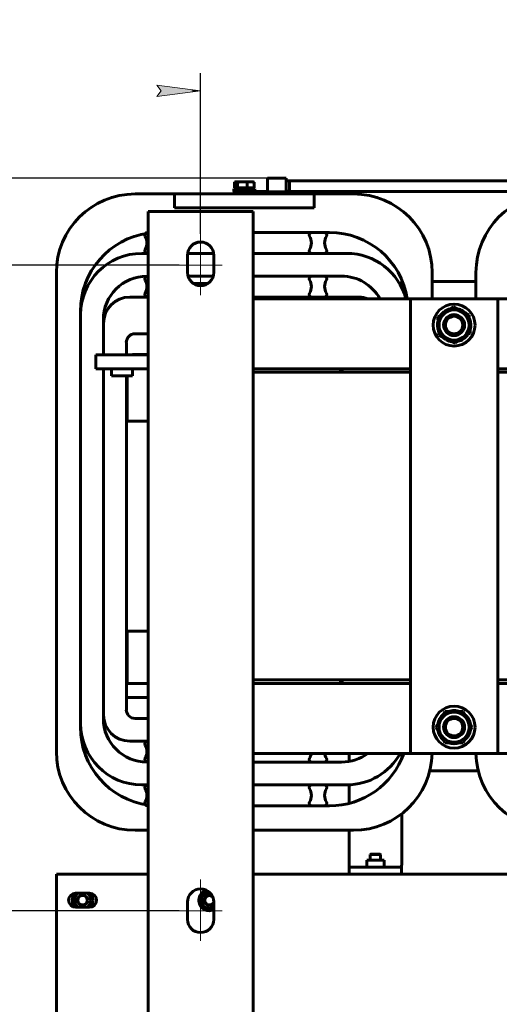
# Model space of a CAD drawing. Header units: millimetres. Extents: x 0 to 420, y 0 to 594.
# Tile 14 of 17: x 148 to 203, y 390 to 503. Entities that reach past the tile are written whole.
import ezdxf

# ---------------------------------------------------------------- set-up
doc = ezdxf.new("R2010")
doc.units = ezdxf.units.MM
for name, pattern in [('K5LT_AXLED', [19.5, 15, -1.5, 1.5, -1.5]), ('K5LT_BASIC', [0]), ('K5LT_THIN', [0])]:
    doc.linetypes.add(name, pattern=pattern)
doc.layers.add('Системный слой', color=7, linetype='Continuous')
doc.styles.add('KDIMTEXTSTYLE', font='GOST_AU.SHX', dxfattribs={"width": 0.96, "oblique": 15, "height": 5})
doc.dimstyles.new('KDIMSTYLE (0.20)', dxfattribs={"dimtxt": 5, "dimasz": 1, "dimexe": 2, "dimexo": 0, "dimgap": 1, "dimtad": 1, "dimlfac": 5, "dimtxsty": 'KDIMTEXTSTYLE', "dimsah": 1, "dimcen": 0, "dimdle": 1, "dimadec": 0, "dimazin": 0, "dimtfac": 0.667, "dimtmove": 0, "dimatfit": 3, "dimfxl": 1, "dimtvp": 1, "dimtolj": 1, "dimtzin": 0, "dimarcsym": 0})

# ---------------------------------------------------------------- blocks, each defined once
blk = doc.blocks.new('U148')
at = {"layer": 'Системный слой', "color": 150, "linetype": 'K5LT_BASIC', "lineweight": 60, "true_color": 0x0080ff}
for p, q in [((192.77, 419.2), (174.77, 419.2)), ((240.77, 419.2), (202.77, 419.2)), ((268.77, 419.2), (250.77, 419.2))]:
    blk.add_line(p, q, dxfattribs=at)
blk = doc.blocks.new('U149')
at = {"layer": 'Системный слой', "color": 150, "linetype": 'K5LT_BASIC', "lineweight": 60, "true_color": 0x0080ff}
for p, q in [((184.77, 427.2), (184.97, 427.2)), ((210.57, 427.2), (210.77, 427.2)), ((232.77, 427.2), (232.97, 427.2)), ((258.57, 427.2), (258.77, 427.2))]:
    blk.add_line(p, q, dxfattribs=at)
blk = doc.blocks.new('U150')
at = {"layer": 'Системный слой', "color": 150, "linetype": 'K5LT_BASIC', "lineweight": 60, "true_color": 0x0080ff}
for p, q in [((155.01, 464.8), (155.04, 464.8)), ((288.5, 464.8), (288.53, 464.8))]:
    blk.add_line(p, q, dxfattribs=at)
blk = doc.blocks.new('U151')
at = {"layer": 'Системный слой', "color": 150, "linetype": 'K5LT_BASIC', "lineweight": 60, "true_color": 0x0080ff}
for p, q in [((155.01, 463.2), (155.04, 463.2)), ((288.5, 463.2), (288.53, 463.2))]:
    blk.add_line(p, q, dxfattribs=at)
blk = doc.blocks.new('U152')
at = {"layer": 'Системный слой', "color": 150, "linetype": 'K5LT_BASIC', "lineweight": 60, "true_color": 0x0080ff}
for p, q in [((155.01, 427.2), (155.04, 427.2)), ((157.64, 427.2), (157.67, 427.2)), ((160.27, 427.2), (160.37, 427.2)), ((283.17, 427.2), (283.27, 427.2)), ((285.87, 427.2), (285.9, 427.2)), ((288.5, 427.2), (288.53, 427.2))]:
    blk.add_line(p, q, dxfattribs=at)
blk = doc.blocks.new('U153')
at = {"layer": 'Системный слой', "color": 150, "linetype": 'K5LT_BASIC', "lineweight": 60, "true_color": 0x0080ff}
for p, q in [((155.01, 425.6), (155.04, 425.6)), ((157.64, 425.6), (157.67, 425.6)), ((160.27, 425.6), (162.77, 425.6)), ((280.77, 425.6), (283.27, 425.6)), ((285.87, 425.6), (285.9, 425.6)), ((288.5, 425.6), (288.53, 425.6))]:
    blk.add_line(p, q, dxfattribs=at)
blk = doc.blocks.new('U155')
at = {"layer": 'Системный слой', "color": 150, "linetype": 'K5LT_BASIC', "lineweight": 60, "true_color": 0x0080ff}
for p, q in [((152.27, 405.4), (162.77, 405.4)), ((174.77, 405.4), (268.77, 405.4)), ((280.77, 405.4), (291.27, 405.4))]:
    blk.add_line(p, q, dxfattribs=at)
blk = doc.blocks.new('U160')
at = {"layer": 'Системный слой', "color": 150, "linetype": 'K5LT_BASIC', "lineweight": 60, "true_color": 0x0080ff}
for p, q in [((174.77, 462.8), (192.77, 462.8)), ((202.77, 462.8), (240.77, 462.8)), ((250.77, 462.8), (268.77, 462.8))]:
    blk.add_line(p, q, dxfattribs=at)
blk = doc.blocks.new('U161')
at = {"layer": 'Системный слой', "color": 150, "linetype": 'K5LT_BASIC', "lineweight": 60, "true_color": 0x0080ff}
for p, q in [((174.77, 427.6), (192.77, 427.6)), ((202.77, 427.6), (240.77, 427.6)), ((250.77, 427.6), (268.77, 427.6))]:
    blk.add_line(p, q, dxfattribs=at)
blk = doc.blocks.new('U163')
at = {"layer": 'Системный слой', "color": 150, "linetype": 'K5LT_BASIC', "lineweight": 60, "true_color": 0x0080ff}
for p, q in [((160.27, 464.8), (160.27, 466.2)), ((160.27, 424.2), (160.27, 462.4))]:
    blk.add_line(p, q, dxfattribs=at)
blk = doc.blocks.new('U164')
at = {"layer": 'Системный слой', "color": 150, "linetype": 'K5LT_BASIC', "lineweight": 60, "true_color": 0x0080ff}
for p, q in [((160.67, 471.4), (162.77, 471.4)), ((174.77, 471.4), (186.87, 471.4))]:
    blk.add_line(p, q, dxfattribs=at)
blk = doc.blocks.new('U165')
at = {"layer": 'Системный слой', "color": 150, "linetype": 'K5LT_BASIC', "lineweight": 60, "true_color": 0x0080ff}
for p, q in [((157.67, 464.8), (157.67, 468.4)), ((157.67, 423.6), (157.67, 463.2))]:
    blk.add_line(p, q, dxfattribs=at)
blk = doc.blocks.new('U166')
at = {"layer": 'Системный слой', "color": 150, "linetype": 'K5LT_BASIC', "lineweight": 60, "true_color": 0x0080ff}
for p, q in [((161.27, 483.2), (165.77, 483.2)), ((181.77, 483.2), (186.27, 483.2))]:
    blk.add_line(p, q, dxfattribs=at)
blk = doc.blocks.new('U167')
at = {"layer": 'Системный слой', "color": 150, "linetype": 'K5LT_BASIC', "lineweight": 60, "true_color": 0x0080ff}
for p, q in [((162.77, 410.4), (161.27, 410.4)), ((186.27, 410.4), (174.77, 410.4))]:
    blk.add_line(p, q, dxfattribs=at)
blk = doc.blocks.new('U168')
at = {"layer": 'Системный слой', "color": 150, "linetype": 'K5LT_BASIC', "lineweight": 60, "true_color": 0x0080ff}
for p, q in [((157.64, 464.8), (157.64, 468.8)), ((157.64, 423.2), (157.64, 463.2))]:
    blk.add_line(p, q, dxfattribs=at)
blk = doc.blocks.new('U169')
at = {"layer": 'Системный слой', "color": 150, "linetype": 'K5LT_BASIC', "lineweight": 60, "true_color": 0x0080ff}
for p, q in [((162.64, 473.8), (162.77, 473.8)), ((167.32, 473.8), (170.21, 473.8)), ((174.77, 473.8), (184.9, 473.8))]:
    blk.add_line(p, q, dxfattribs=at)
blk = doc.blocks.new('U170')
at = {"layer": 'Системный слой', "color": 150, "linetype": 'K5LT_BASIC', "lineweight": 60, "true_color": 0x0080ff}
for p, q in [((162.77, 418.2), (162.64, 418.2)), ((184.9, 418.2), (174.77, 418.2))]:
    blk.add_line(p, q, dxfattribs=at)
blk = doc.blocks.new('U171')
at = {"layer": 'Системный слой', "color": 150, "linetype": 'K5LT_BASIC', "lineweight": 60, "true_color": 0x0080ff}
for p, q in [((162.77, 415.6), (162.04, 415.6)), ((185.5, 415.6), (174.77, 415.6))]:
    blk.add_line(p, q, dxfattribs=at)
blk = doc.blocks.new('U172')
at = {"layer": 'Системный слой', "color": 150, "linetype": 'K5LT_BASIC', "lineweight": 60, "true_color": 0x0080ff}
for p, q in [((162.04, 476.4), (162.77, 476.4)), ((167.28, 476.4), (170.25, 476.4)), ((174.77, 476.4), (185.5, 476.4))]:
    blk.add_line(p, q, dxfattribs=at)
blk = doc.blocks.new('U175')
at = {"layer": 'Системный слой', "color": 150, "linetype": 'K5LT_BASIC', "lineweight": 60, "true_color": 0x0080ff}
for p, q in [((191.77, 419.2), (191.77, 418.58)), ((191.77, 412.28), (191.77, 406.4))]:
    blk.add_line(p, q, dxfattribs=at)
blk = doc.blocks.new('U176')
at = {"layer": 'Системный слой', "color": 150, "linetype": 'K5LT_BASIC', "lineweight": 60, "true_color": 0x0080ff}
for p, q in [((185.77, 419.2), (185.77, 418.28)), ((185.77, 415.61), (185.77, 413.48)), ((185.77, 410.4), (185.77, 406.4))]:
    blk.add_line(p, q, dxfattribs=at)
blk = doc.blocks.new('U178')
at = {"layer": 'Системный слой', "color": 150, "linetype": 'K5LT_BASIC', "lineweight": 60, "true_color": 0x0080ff}
for start, end in [(130.46, 169.54), (90, 109.54), (70.46, 79.1982), (10.46, 49.54), (190.46, 229.54), (310.46, 349.54), (250.46, 289.54)]:
    blk.add_arc((197.77, 422.2), 1.91, start, end, dxfattribs=at)
blk = doc.blocks.new('U180')
at = {"layer": 'Системный слой', "color": 150, "linetype": 'K5LT_BASIC', "lineweight": 60, "true_color": 0x0080ff}
for start, end in [(103.6176, 142.6976), (43.6176, 82.6976), (163.6176, 202.6976), (343.6176, 22.6976), (223.6176, 262.6976), (283.6176, 322.6976)]:
    blk.add_arc((197.77, 468.2), 1.91, start, end, dxfattribs=at)
blk = doc.blocks.new('U183')
at = {"layer": 'Системный слой', "color": 150, "linetype": 'K5LT_BASIC', "lineweight": 60, "true_color": 0x0080ff}
for p, q in [((172.64, 484.54), (172.67, 484.56)), ((172.67, 484.56), (172.69, 484.57)), ((172.69, 484.57), (172.72, 484.58)), ((172.72, 484.58), (172.75, 484.59)), ((172.75, 484.59), (172.78, 484.6)), ((172.78, 484.6), (172.81, 484.6))]:
    blk.add_line(p, q, dxfattribs=at)
blk = doc.blocks.new('U186')
at = {"layer": 'Системный слой', "color": 150, "linetype": 'K5LT_BASIC', "lineweight": 60, "true_color": 0x0080ff}
for p, q in [((184.97, 462.8), (192.77, 462.8)), ((202.77, 462.8), (210.57, 462.8))]:
    blk.add_line(p, q, dxfattribs=at)
blk = doc.blocks.new('U187')
at = {"layer": 'Системный слой', "color": 150, "linetype": 'K5LT_BASIC', "lineweight": 60, "true_color": 0x0080ff}
for p, q in [((184.97, 463.2), (192.77, 463.2)), ((202.77, 463.2), (210.57, 463.2))]:
    blk.add_line(p, q, dxfattribs=at)
blk = doc.blocks.new('U200')
at = {"layer": 'Системный слой', "color": 150, "linetype": 'K5LT_BASIC', "lineweight": 60, "true_color": 0x0080ff}
for start, end in [(138.5904, 221.4096), (0, 41.4096), (318.5904, 0)]:
    blk.add_arc((155.27, 402.4), 1.2, start, end, dxfattribs=at)
blk = doc.blocks.new('U201')
at = {"layer": 'Системный слой', "color": 150, "linetype": 'K5LT_BASIC', "lineweight": 60, "true_color": 0x0080ff}
for start, end in [(57.3163, 270), (270, 326.4427)]:
    blk.add_arc((169.77, 402.4), 0.6, start, end, dxfattribs=at)
blk = doc.blocks.new('U202')
at = {"layer": 'Системный слой', "color": 150, "linetype": 'K5LT_BASIC', "lineweight": 60, "true_color": 0x0080ff}
for start, end in [(44.813, 270), (270, 337.8084)]:
    blk.add_arc((169.77, 402.4), 0.54, start, end, dxfattribs=at)
blk = doc.blocks.new('U203')
at = {"layer": 'Системный слой', "color": 150, "linetype": 'K5LT_BASIC', "lineweight": 60, "true_color": 0x0080ff}
for start, end in [(120.1327, 239.8673), (359.9373, 59.8673), (300.1327, 359.9373)]:
    blk.add_arc((155.27, 402.4), 0.925, start, end, dxfattribs=at)
blk = doc.blocks.new('U204')
at = {"layer": 'Системный слой', "color": 150, "linetype": 'K5LT_BASIC', "lineweight": 60, "true_color": 0x0080ff}
for p, q in [((174.77, 471.2), (192.77, 471.2)), ((202.77, 471.2), (240.77, 471.2)), ((250.77, 471.2), (268.77, 471.2))]:
    blk.add_line(p, q, dxfattribs=at)
blk = doc.blocks.new('U205')
at = {"layer": 'Системный слой', "color": 150, "linetype": 'K5LT_BASIC', "lineweight": 60, "true_color": 0x0080ff}
for p, q in [((184.97, 463.2), (184.77, 463.2)), ((210.77, 463.2), (210.57, 463.2)), ((232.97, 463.2), (232.77, 463.2)), ((258.77, 463.2), (258.57, 463.2))]:
    blk.add_line(p, q, dxfattribs=at)
blk = doc.blocks.new('U206')
at = {"layer": 'Системный слой', "color": 150, "linetype": 'K5LT_BASIC', "lineweight": 60, "true_color": 0x0080ff}
for p, q in [((178.94, 484.7), (224.44, 484.7)), ((226.54, 484.7), (272.44, 484.7)), ((274.54, 484.7), (291.33, 484.7)), ((291.33, 484.7), (291.48, 484.7)), ((291.48, 484.7), (291.55, 484.7)), ((291.55, 484.7), (291.59, 484.7)), ((291.59, 484.7), (291.61, 484.7)), ((291.61, 484.7), (291.62, 484.7)), ((291.62, 484.7), (291.63, 484.7)), ((291.63, 484.7), (291.65, 484.7)), ((291.65, 484.7), (291.68, 484.7)), ((291.68, 484.7), (291.73, 484.7)), ((291.73, 484.7), (291.8, 484.7)), ((291.8, 484.7), (291.91, 484.7)), ((291.91, 484.7), (292.07, 484.7)), ((292.07, 484.7), (292.22, 484.7)), ((292.22, 484.7), (292.24, 484.7)), ((292.24, 484.7), (292.28, 484.7)), ((292.28, 484.7), (292.36, 484.7)), ((292.36, 484.7), (292.54, 484.68)), ((292.54, 484.68), (292.89, 484.62)), ((292.89, 484.62), (293.2, 484.53)), ((293.2, 484.53), (293.36, 484.47)), ((293.36, 484.47), (293.39, 484.46)), ((293.39, 484.46), (293.43, 484.44)), ((293.43, 484.44), (293.52, 484.4)), ((293.52, 484.4), (293.68, 484.31)), ((293.68, 484.31), (294, 484.1)), ((294, 484.1), (294.34, 483.81)), ((294.34, 483.81), (294.35, 483.8)), ((294.35, 483.8), (294.38, 483.76)), ((294.38, 483.76), (294.45, 483.69)), ((294.45, 483.69), (294.57, 483.55)), ((294.57, 483.55), (294.78, 483.23)), ((294.78, 483.23), (294.98, 482.84)), ((294.98, 482.84), (294.99, 482.82)), ((294.99, 482.82), (295.01, 482.77)), ((295.01, 482.77), (295.04, 482.68)), ((295.04, 482.68), (295.1, 482.49)), ((295.1, 482.49), (295.17, 482.17)), ((295.17, 482.17), (295.2, 481.85)), ((295.2, 481.85), (295.21, 481.69)), ((295.21, 481.69), (295.21, 481.67)), ((295.21, 481.67), (295.21, 481.64)), ((295.21, 481.64), (295.21, 481.57)), ((295.21, 481.57), (295.21, 481.43)), ((295.21, 481.43), (295.21, 481.33)), ((295.21, 481.33), (295.21, 481.27)), ((295.21, 481.27), (295.21, 481.25)), ((295.21, 481.25), (295.21, 481.23)), ((295.21, 481.23), (295.21, 481.22)), ((295.21, 481.22), (295.21, 481.21)), ((295.21, 481.21), (295.21, 481.19)), ((295.21, 481.19), (295.21, 481.17)), ((295.21, 481.17), (295.21, 481.12)), ((295.21, 481.12), (295.21, 481.06)), ((295.21, 481.06), (295.21, 480.96)), ((295.21, 480.96), (295.21, 480.91)), ((295.21, 480.91), (295.21, 480.8)), ((295.21, 480.8), (295.21, 480.58)), ((295.21, 480.58), (295.21, 480.13)), ((295.21, 480.13), (295.21, 479.25)), ((295.21, 479.25), (295.21, 477.48)), ((295.21, 477.48), (295.21, 473.94)), ((295.21, 473.94), (295.21, 466.87)), ((295.21, 466.87), (295.21, 452.72)), ((295.21, 452.72), (295.21, 424.43)), ((295.21, 424.43), (295.21, 393.92)), ((295.21, 393.92), (295.21, 393.85)), ((295.21, 393.85), (295.21, 393.82)), ((295.21, 393.82), (295.21, 393.79)), ((295.21, 393.79), (295.21, 393.75)), ((295.21, 393.75), (295.21, 393.71)), ((295.21, 393.71), (295.21, 393.65)), ((295.21, 393.65), (295.21, 393.58)), ((295.21, 393.58), (295.21, 393.57)), ((295.21, 393.57), (295.21, 393.54)), ((295.21, 393.54), (295.21, 393.48)), ((295.21, 393.48), (295.21, 393.37)), ((295.21, 393.37), (295.21, 393.17)), ((295.21, 393.17), (295.21, 393.13)), ((295.21, 393.13), (295.21, 393.12)), ((295.21, 393.12), (295.21, 393.1)), ((295.21, 393.1), (295.21, 393.06)), ((295.21, 393.06), (295.21, 392.99)), ((295.21, 392.99), (295.21, 392.85)), ((295.21, 392.85), (295.21, 392.74)), ((295.21, 392.74), (295.21, 392.73)), ((295.21, 392.73), (295.21, 392.71)), ((295.21, 392.71), (295.21, 392.69)), ((295.21, 392.69), (295.21, 392.63)), ((295.21, 392.63), (295.21, 392.54)), ((295.21, 392.54), (295.21, 392.48)), ((295.21, 392.48), (295.21, 392.47)), ((295.21, 392.47), (295.21, 392.46)), ((295.21, 392.46), (295.21, 392.45)), ((295.21, 392.45), (295.21, 392.43)), ((295.21, 392.43), (295.21, 392.4)), ((295.21, 392.4), (295.21, 392.39)), ((295.21, 392.39), (295.21, 392.39)), ((295.21, 392.39), (295.21, 392.39)), ((295.21, 392.39), (295.21, 392.39)), ((295.21, 392.39), (295.21, 392.39))]:
    blk.add_line(p, q, dxfattribs=at)
blk = doc.blocks.new('U208')
at = {"layer": 'Системный слой', "color": 150, "linetype": 'K5LT_BASIC', "lineweight": 60, "true_color": 0x0080ff}
for p, q in [((178.94, 483.5), (220.57, 483.5)), ((222.97, 483.5), (224.44, 483.5)), ((258.38, 483.5), (268.57, 483.5)), ((270.97, 483.5), (272.44, 483.5)), ((292.93, 483.35), (292.95, 483.34)), ((292.95, 483.34), (292.96, 483.33)), ((292.96, 483.33), (292.97, 483.33)), ((292.97, 483.33), (292.98, 483.32)), ((292.98, 483.32), (292.99, 483.32)), ((292.99, 483.32), (293, 483.32)), ((293, 483.32), (293.01, 483.31)), ((293.01, 483.31), (293.04, 483.3)), ((293.04, 483.3), (293.07, 483.28)), ((293.07, 483.28), (293.08, 483.27)), ((293.08, 483.27), (293.09, 483.27)), ((293.09, 483.27), (293.1, 483.26)), ((293.1, 483.26), (293.13, 483.24)), ((293.13, 483.24), (293.19, 483.21)), ((293.19, 483.21), (293.26, 483.16)), ((293.26, 483.16), (293.26, 483.16)), ((293.26, 483.16), (293.27, 483.15)), ((293.27, 483.15), (293.3, 483.13)), ((293.3, 483.13), (293.34, 483.1)), ((293.34, 483.1), (293.42, 483.03)), ((293.42, 483.03), (293.44, 483.01)), ((293.44, 483.01), (293.44, 483.01)), ((293.44, 483.01), (293.45, 483)), ((293.45, 483), (293.47, 482.98)), ((293.47, 482.98), (293.51, 482.94)), ((293.51, 482.94), (293.59, 482.85)), ((293.59, 482.85), (293.6, 482.84)), ((293.6, 482.84), (293.6, 482.84)), ((293.6, 482.84), (293.61, 482.82)), ((293.61, 482.82), (293.63, 482.8)), ((293.63, 482.8), (293.66, 482.76)), ((293.66, 482.76), (293.72, 482.67)), ((293.72, 482.67), (293.73, 482.65)), ((293.73, 482.65), (293.74, 482.64)), ((293.74, 482.64), (293.75, 482.63)), ((293.75, 482.63), (293.76, 482.61)), ((293.76, 482.61), (293.79, 482.56)), ((293.79, 482.56), (293.84, 482.46)), ((293.84, 482.46), (293.85, 482.44)), ((293.85, 482.44), (293.85, 482.43)), ((293.85, 482.43), (293.86, 482.42)), ((293.86, 482.42), (293.87, 482.39)), ((293.87, 482.39), (293.89, 482.34)), ((293.89, 482.34), (293.92, 482.24)), ((293.92, 482.24), (293.93, 482.23)), ((293.93, 482.23), (293.93, 482.22)), ((293.93, 482.22), (293.93, 482.21)), ((293.93, 482.21), (293.94, 482.18)), ((293.94, 482.18), (293.96, 482.12)), ((293.96, 482.12), (293.97, 482.08)), ((293.97, 482.08), (293.97, 482.07)), ((293.97, 482.07), (293.97, 482.06)), ((293.97, 482.06), (293.98, 482.03)), ((293.98, 482.03), (293.99, 481.98)), ((293.99, 481.98), (294, 481.88)), ((294, 481.88), (294, 481.87)), ((294, 481.87), (294, 481.86)), ((294, 481.86), (294, 481.84)), ((294, 481.84), (294, 481.78)), ((294, 481.78), (294.01, 481.71)), ((294.01, 481.71), (294.01, 481.7)), ((294.01, 481.7), (294.01, 481.69)), ((294.01, 481.69), (294.01, 481.66)), ((294.01, 481.66), (294.01, 481.61)), ((294.01, 481.61), (294.01, 481.56)), ((294.01, 481.56), (294.01, 481.55)), ((294.01, 481.55), (294.01, 481.54)), ((294.01, 481.54), (294.01, 481.51)), ((294.01, 481.51), (294.01, 481.45)), ((294.01, 481.45), (294.01, 481.4)), ((294.01, 481.4), (294.01, 481.39)), ((294.01, 481.39), (294.01, 481.37)), ((294.01, 481.37), (294.01, 481.35)), ((294.01, 481.35), (294.01, 481.34)), ((294.01, 481.34), (294.01, 481.33)), ((294.01, 481.33), (294.01, 481.32)), ((294.01, 481.32), (294.01, 481.3)), ((294.01, 481.3), (294.01, 481.29)), ((294.01, 481.29), (294.01, 481.26)), ((294.01, 481.26), (294.01, 481.22)), ((294.01, 481.22), (294.01, 481.16)), ((294.01, 481.16), (294.01, 481.08)), ((294.01, 481.08), (294.01, 481.07)), ((294.01, 481.07), (294.01, 481.06)), ((294.01, 481.06), (294.01, 481.03)), ((294.01, 481.03), (294.01, 481)), ((294.01, 481), (294.01, 480.99)), ((294.01, 480.99), (294.01, 480.98)), ((294.01, 480.98), (294.01, 480.97)), ((294.01, 480.97), (294.01, 480.96)), ((294.01, 480.96), (294.01, 480.94)), ((294.01, 480.94), (294.01, 480.93)), ((294.01, 480.93), (294.01, 480.92)), ((294.01, 480.92), (294.01, 480.91)), ((294.01, 480.91), (294.01, 480.88)), ((294.01, 480.88), (294.01, 480.85)), ((294.01, 480.85), (294.01, 480.84)), ((294.01, 480.84), (294.01, 480.83)), ((294.01, 480.83), (294.01, 480.81)), ((294.01, 480.81), (294.01, 480.8)), ((294.01, 480.8), (294.01, 480.79)), ((294.01, 480.79), (294.01, 480.76)), ((294.01, 480.76), (294.01, 480.72)), ((294.01, 480.72), (294.01, 480.71)), ((294.01, 480.71), (294.01, 480.7)), ((294.01, 480.7), (294.01, 480.68)), ((294.01, 480.68), (294.01, 480.67)), ((294.01, 480.67), (294.01, 480.66)), ((294.01, 480.66), (294.01, 480.65)), ((294.01, 480.65), (294.01, 480.64)), ((294.01, 480.64), (294.01, 480.63)), ((294.01, 480.63), (294.01, 480.6)), ((294.01, 480.6), (294.01, 480.53)), ((294.01, 480.53), (294.01, 480.44)), ((294.01, 480.44), (294.01, 480.43)), ((294.01, 480.43), (294.01, 480.42)), ((294.01, 480.42), (294.01, 480.39)), ((294.01, 480.39), (294.01, 480.34)), ((294.01, 480.34), (294.01, 480.33)), ((294.01, 480.33), (294.01, 480.32)), ((294.01, 480.32), (294.01, 480.31)), ((294.01, 480.31), (294.01, 480.3)), ((294.01, 480.3), (294.01, 480.29)), ((294.01, 480.29), (294.01, 480.28)), ((294.01, 480.28), (294.01, 480.27)), ((294.01, 480.27), (294.01, 480.25)), ((294.01, 480.25), (294.01, 480.24)), ((294.01, 480.24), (294.01, 480.23)), ((294.01, 480.23), (294.01, 480.21)), ((294.01, 480.21), (294.01, 480.18)), ((294.01, 480.18), (294.01, 480.16)), ((294.01, 480.16), (294.01, 480.15)), ((294.01, 480.15), (294.01, 480.14)), ((294.01, 480.14), (294.01, 480.11)), ((294.01, 480.11), (294.01, 480.07)), ((294.01, 480.07), (294.01, 479.99)), ((294.01, 479.99), (294.01, 479.98)), ((294.01, 479.98), (294.01, 479.96)), ((294.01, 479.96), (294.01, 479.93)), ((294.01, 479.93), (294.01, 479.88)), ((294.01, 479.88), (294.01, 479.76)), ((294.01, 479.76), (294.01, 479.65)), ((294.01, 479.65), (294.01, 479.64)), ((294.01, 479.64), (294.01, 479.63)), ((294.01, 479.63), (294.01, 479.59)), ((294.01, 479.59), (294.01, 479.53)), ((294.01, 479.53), (294.01, 479.41)), ((294.01, 479.41), (294.01, 479.34)), ((294.01, 479.34), (294.01, 479.34)), ((294.01, 479.34), (294.01, 479.32)), ((294.01, 479.32), (294.01, 479.29)), ((294.01, 479.29), (294.01, 479.23)), ((294.01, 479.23), (294.01, 479.11)), ((294.01, 479.11), (294.01, 479.06)), ((294.01, 479.06), (294.01, 479.05)), ((294.01, 479.05), (294.01, 479.04)), ((294.01, 479.04), (294.01, 479.01)), ((294.01, 479.01), (294.01, 478.99)), ((294.01, 478.99), (294.01, 478.98)), ((294.01, 478.98), (294.01, 478.97)), ((294.01, 478.97), (294.01, 478.95)), ((294.01, 478.95), (294.01, 478.92)), ((294.01, 478.92), (294.01, 478.91)), ((294.01, 478.91), (294.01, 478.9)), ((294.01, 478.9), (294.01, 478.88)), ((294.01, 478.88), (294.01, 478.87)), ((294.01, 478.87), (294.01, 478.86)), ((294.01, 478.86), (294.01, 478.85)), ((294.01, 478.85), (294.01, 478.83)), ((294.01, 478.83), (294.01, 478.78)), ((294.01, 478.78), (294.01, 478.77)), ((294.01, 478.77), (294.01, 478.76)), ((294.01, 478.76), (294.01, 478.74)), ((294.01, 478.74), (294.01, 478.69)), ((294.01, 478.69), (294.01, 478.6)), ((294.01, 478.6), (294.01, 478.59)), ((294.01, 478.59), (294.01, 478.59)), ((294.01, 478.59), (294.01, 478.57)), ((294.01, 478.57), (294.01, 478.54)), ((294.01, 478.54), (294.01, 478.5)), ((294.01, 478.5), (294.01, 478.39)), ((294.01, 478.39), (294.01, 478.3)), ((294.01, 478.3), (294.01, 478.23)), ((294.01, 478.23), (294.01, 478.21)), ((294.01, 478.21), (294.01, 478.19)), ((294.01, 478.19), (294.01, 478.14)), ((294.01, 478.14), (294.01, 478.05)), ((294.01, 478.05), (294.01, 477.86)), ((294.01, 477.86), (294.01, 477.55)), ((294.01, 477.55), (294.01, 477.48)), ((294.01, 477.48), (294.01, 477.47)), ((294.01, 477.47), (294.01, 477.43)), ((294.01, 477.43), (294.01, 477.37)), ((294.01, 477.37), (294.01, 477.23)), ((294.01, 477.23), (294.01, 476.95)), ((294.01, 476.95), (294.01, 476.39)), ((294.01, 476.39), (294.01, 476.22)), ((294.01, 476.22), (294.01, 475.87)), ((294.01, 475.87), (294.01, 475.17)), ((294.01, 475.17), (294.01, 473.78)), ((294.01, 473.78), (294.01, 471.03)), ((294.01, 471.03), (294.01, 465.57)), ((294.01, 465.57), (294.01, 455.2)), ((294.01, 455.2), (294.01, 439.05)), ((294.01, 439.05), (294.01, 408.78)), ((294.01, 408.78), (294.01, 393.79)), ((294.01, 393.79), (294.01, 393.78)), ((294.01, 393.78), (294.01, 393.77)), ((294.01, 393.77), (294.01, 393.77)), ((294.01, 393.77), (294.01, 393.76)), ((294.01, 393.76), (294.01, 393.74)), ((294.01, 393.74), (294.01, 393.73)), ((294.01, 393.73), (294.01, 393.73)), ((294.01, 393.73), (294.01, 393.71)), ((294.01, 393.71), (294.01, 393.7)), ((294.01, 393.7), (294.01, 393.68)), ((294.01, 393.68), (294.01, 393.65)), ((294.01, 393.65), (294.01, 393.63)), ((294.01, 393.63), (294.01, 393.62)), ((294.01, 393.62), (294.01, 393.61)), ((294.01, 393.61), (294.01, 393.6)), ((294.01, 393.6), (294.01, 393.59)), ((294.01, 393.59), (294.01, 393.59)), ((294.01, 393.59), (294.01, 393.58)), ((294.01, 393.58), (294.01, 393.57)), ((294.01, 393.57), (294.01, 393.56)), ((294.01, 393.56), (294.01, 393.55)), ((294.01, 393.55), (294.01, 393.54)), ((294.01, 393.54), (294.01, 393.52)), ((294.01, 393.52), (294.01, 393.51)), ((294.01, 393.51), (294.01, 393.5)), ((294.01, 393.5), (294.01, 393.48)), ((294.01, 393.48), (294.01, 393.44)), ((294.01, 393.44), (294.01, 393.43)), ((294.01, 393.43), (294.01, 393.42)), ((294.01, 393.42), (294.01, 393.4)), ((294.01, 393.4), (294.01, 393.35)), ((294.01, 393.35), (294.01, 393.3)), ((294.01, 393.3), (294.01, 393.29)), ((294.01, 393.29), (294.01, 393.28)), ((294.01, 393.28), (294.01, 393.25)), ((294.01, 393.25), (294.01, 393.21)), ((294.01, 393.21), (294.01, 393.15)), ((294.01, 393.15), (294.01, 393.14)), ((294.01, 393.14), (294.01, 393.13)), ((294.01, 393.13), (294.01, 393.1)), ((294.01, 393.1), (294.01, 393.06)), ((294.01, 393.06), (294.01, 393.01)), ((294.01, 393.01), (294.01, 393)), ((294.01, 393), (294.01, 392.99)), ((294.01, 392.99), (294.01, 392.99))]:
    blk.add_line(p, q, dxfattribs=at)
blk = doc.blocks.new('U217')
at = {"layer": 'Системный слой', "color": 150, "linetype": 'K5LT_BASIC', "lineweight": 60, "true_color": 0x0080ff}
for p, q in [((184.97, 427.2), (192.77, 427.2)), ((202.77, 427.2), (210.57, 427.2))]:
    blk.add_line(p, q, dxfattribs=at)
blk = doc.blocks.new('U218')
at = {"layer": 'Системный слой', "color": 150, "linetype": 'K5LT_BASIC', "lineweight": 60, "true_color": 0x0080ff}
for p, q in [((184.97, 427.6), (192.77, 427.6)), ((202.77, 427.6), (210.57, 427.6))]:
    blk.add_line(p, q, dxfattribs=at)
blk = doc.blocks.new('U229')
at = {"layer": 'Системный слой', "color": 150, "linetype": 'K5LT_BASIC', "lineweight": 60, "true_color": 0x0080ff}
for start, end in [(90.4835, 180), (180, 302.7204)]:
    blk.add_arc((169.77, 402.4), 0.925, start, end, dxfattribs=at)
blk = doc.blocks.new('KDIMARROW_01')
at = {"layer": 'Системный слой'}
blk.add_hatch(color=0, dxfattribs=at).paths.add_polyline_path([(0, 0), (-5, 0.66), (-4.5, 0), (-5, -0.66)])
at = {"layer": 'Системный слой', "color": 0, "linetype": 'K5LT_THIN', "lineweight": 18}
for p, q in [((-4.5, 0), (-5, 0.66)), ((-5, 0.66), (0, 0)), ((0, 0), (-5, -0.66)), ((-5, -0.66), (-4.5, 0)), ((0, 0), (-1, 0))]:
    blk.add_line(p, q, dxfattribs=at)

msp = doc.modelspace()

# ---------------------------------------------------------------- linework, layer by layer
at = {"layer": 'Системный слой', "color": 150, "linetype": 'K5LT_BASIC', "lineweight": 60, "true_color": 0x0080ff}
for p, q in [((172.6397, 483.9005), (172.6397, 484.5442)), ((172.7655, 484.6005), (172.7189, 484.5835)), ((172.8101, 484.6005), (172.7655, 484.6005)), ((173.5435, 484.6005), (172.8101, 484.6005)), ((172.9806, 483.9005), (172.9806, 484.5442)), ((173.5435, 484.6005), (174.4989, 484.6005)), ((174.1064, 483.9005), (174.1064, 484.5442)), ((174.7655, 484.6005), (174.4989, 484.6005)), ((174.7655, 484.6005), (174.8122, 484.5835)), ((174.8914, 483.9005), (174.8914, 484.5442)), ((176.4352, 483.4481), (176.4352, 485.0005)), ((176.4352, 485.0005), (178.5352, 485.0005)), ((178.5352, 483.4481), (178.5352, 485.0005)), ((178.5352, 484.7005), (178.9352, 484.7005)), ((178.9352, 484.7005), (178.9352, 483.5005)), ((178.9352, 483.5044), (178.9352, 484.7005)), ((172.5655, 483.4805), (172.5655, 483.8005)), ((172.5655, 483.8005), (174.9655, 483.8005)), ((172.5655, 483.4805), (174.305, 483.4805)), ((172.6033, 483.4805), (172.6033, 483.2125)), ((172.9806, 483.9005), (172.6397, 483.9005)), ((172.8915, 483.8005), (172.7915, 483.9005)), ((174.1064, 483.9005), (172.9806, 483.9005)), ((174.8914, 483.9005), (174.1064, 483.9005)), ((174.305, 483.4805), (176.4352, 483.4805)), ((174.6395, 483.8005), (174.7395, 483.9005)), ((174.9655, 483.4805), (174.9655, 483.8005)), ((176.4352, 483.4481), (178.5352, 483.4481)), ((176.4352, 483.4481), (176.4352, 483.2125)), ((178.5352, 483.5005), (178.9352, 483.5005)), ((178.5352, 483.4481), (178.5352, 483.2125)), ((165.7655, 483.2005), (165.7655, 481.6005)), ((181.7655, 483.2005), (165.7655, 483.2005)), ((166.2641, 483.2125), (181.2641, 483.2125)), ((166.2641, 483.2125), (166.2641, 483.2005)), ((181.2641, 483.2125), (181.2641, 483.2005)), ((181.7655, 483.2005), (181.7655, 481.6005)), ((162.7655, 341.2005), (162.7655, 481.2005)), ((174.7655, 481.2005), (162.7655, 481.2005)), ((181.7655, 481.6005), (165.7655, 481.6005)), ((174.7655, 341.2005), (174.7655, 481.2005)), ((162.6655, 478.8005), (162.7655, 478.8005)), ((174.7655, 478.8005), (183.5255, 478.8005)), ((181.4955, 478.8005), (182.8955, 478.8005)), ((162.7655, 476.4005), (162.6655, 476.4005)), ((167.2655, 476.2005), (167.2655, 474.2005)), ((170.2655, 474.2005), (170.2655, 476.2005)), ((182.8955, 476.4005), (181.4955, 476.4005)), ((152.2655, 419.4005), (152.2655, 474.2005)), ((162.6655, 473.8005), (162.7655, 473.8005)), ((181.4955, 473.8005), (182.8955, 473.8005)), ((191.7655, 472.5129), (191.7655, 473.2005)), ((191.7655, 473.2005), (191.8586, 473.2005)), ((195.2655, 474.2005), (195.2655, 471.2005)), ((195.2655, 473.2005), (200.2655, 473.2005)), ((200.2655, 471.2005), (200.2655, 474.2005)), ((169.6261, 472.9719), (167.9049, 472.9719)), ((162.7655, 471.4005), (162.6655, 471.4005)), ((182.8955, 471.4005), (181.4955, 471.4005)), ((192.7655, 419.2005), (192.7655, 471.2005)), ((192.7655, 471.2005), (202.7655, 471.2005)), ((202.7655, 471.2005), (202.7655, 419.2005)), ((155.0055, 422.2005), (155.0055, 469.8005)), ((197.651, 470.2758), (195.911, 469.139)), ((199.5056, 469.3373), (197.651, 470.2758)), ((155.0355, 422.6005), (155.0355, 469.4005)), ((195.911, 469.139), (196.0255, 467.0637)), ((199.62, 467.262), (199.5056, 469.3373)), ((161.2655, 467.2005), (162.7655, 467.2005)), ((196.0255, 467.0637), (197.88, 466.1252)), ((197.88, 466.1252), (199.62, 467.262)), ((156.7655, 464.8005), (158.3655, 464.8005)), ((156.7655, 463.2005), (156.7655, 464.8005)), ((158.3655, 464.8005), (162.7655, 464.8005)), ((160.7655, 464.8085), (160.7655, 464.8005)), ((162.7655, 464.8085), (160.7655, 464.8085)), ((162.7655, 464.8165), (160.9655, 464.8165)), ((160.9655, 464.8165), (160.9655, 464.8085)), ((158.3655, 463.2005), (156.7655, 463.2005)), ((158.3655, 463.2005), (162.7655, 463.2005)), ((158.5655, 462.4005), (158.5655, 463.2005)), ((160.9655, 462.4005), (160.9655, 463.2005)), ((174.7655, 463.2005), (184.7655, 463.2005)), ((184.7655, 463.2005), (184.7655, 462.8005)), ((184.9655, 463.2005), (184.9655, 462.8005)), ((160.9655, 462.4005), (158.5655, 462.4005)), ((160.3655, 457.2005), (160.3655, 462.4005)), ((174.7655, 462.8005), (184.7655, 462.8005)), ((162.7655, 457.2005), (160.3655, 457.2005)), ((160.3655, 433.2005), (162.7655, 433.2005)), ((160.3655, 427.2005), (160.3655, 433.2005)), ((162.7655, 427.2005), (160.3655, 427.2005)), ((174.7655, 427.6005), (184.7655, 427.6005)), ((174.7655, 427.2005), (184.7655, 427.2005)), ((184.7655, 427.6005), (184.7655, 427.2005)), ((184.9655, 427.6005), (184.9655, 427.2005)), ((196.7263, 424.0005), (195.6871, 422.2005)), ((198.8048, 424.0005), (196.7263, 424.0005)), ((197.7655, 424.1105), (197.7655, 424.0005)), ((198.1235, 424.0767), (198.1235, 424.0005)), ((199.844, 422.2005), (198.8048, 424.0005)), ((162.7655, 423.2005), (161.2655, 423.2005)), ((195.6871, 422.2005), (196.7263, 420.4005)), ((198.8048, 420.4005), (199.844, 422.2005)), ((162.7655, 420.6005), (160.6655, 420.6005)), ((162.6655, 420.6005), (162.7655, 420.6005)), ((196.7263, 420.4005), (198.8048, 420.4005)), ((202.7655, 419.2005), (192.7655, 419.2005)), ((162.7655, 418.2005), (162.6655, 418.2005)), ((182.8955, 418.2005), (181.4955, 418.2005)), ((194.9925, 417.2005), (200.5386, 417.2005)), ((162.6655, 415.6005), (162.7655, 415.6005)), ((181.4955, 415.6005), (182.8955, 415.6005)), ((162.7655, 413.2005), (162.6655, 413.2005)), ((183.5255, 413.2005), (174.7655, 413.2005)), ((182.8955, 413.2005), (181.4955, 413.2005)), ((187.7655, 407.0005), (187.7655, 406.2005)), ((187.7655, 407.0005), (189.7655, 407.0005)), ((188.2255, 407.6805), (188.1655, 407.6205)), ((188.1655, 407.6205), (188.1655, 407.0005)), ((189.3655, 407.6205), (188.1655, 407.6205)), ((188.2255, 407.6805), (189.3055, 407.6805)), ((189.3055, 407.6805), (189.3655, 407.6205)), ((189.3655, 407.6205), (189.3655, 407.0005)), ((189.7655, 407.0005), (189.7655, 406.2005)), ((185.7655, 406.2005), (185.7655, 406.4005)), ((191.7655, 406.2005), (185.7655, 406.2005)), ((185.7655, 406.2005), (185.7655, 405.4005)), ((191.7655, 406.4005), (191.7655, 406.2005)), ((191.7655, 406.2005), (191.7655, 405.4005)), ((152.2655, 404.8005), (152.2655, 405.4005)), ((152.2655, 404.8005), (152.2655, 342.0005)), ((169.1882, 403.4005), (168.6108, 402.4005)), ((169.6655, 403.4005), (169.1882, 403.4005)), ((154.5732, 403.2005), (154.1108, 402.4018)), ((154.1108, 402.4018), (154.5723, 401.6005)), ((156.0655, 403.2005), (154.4655, 403.2005)), ((155.9579, 401.6005), (156.4202, 402.3992)), ((156.4202, 402.3992), (155.9588, 403.2005)), ((167.2655, 402.2005), (167.2655, 400.2005)), ((168.6108, 402.4005), (169.1882, 401.4005)), ((170.2655, 400.2005), (170.2655, 402.2005)), ((154.4655, 401.6005), (156.0655, 401.6005)), ((169.1882, 401.4005), (170.2655, 401.4005))]:
    msp.add_line(p, q, dxfattribs=at)
at = {"layer": 'Системный слой', "color": 30, "linetype": 'K5LT_AXLED', "lineweight": 18, "true_color": 0xff8000}
for p, q in [((168.7655, 478.6227), (168.7655, 471.6304)), ((166.3172, 475.0611), (171.2144, 475.0611)), ((168.7655, 404.7621), (168.7655, 397.7699)), ((166.3172, 401.2005), (171.2144, 401.2005))]:
    msp.add_line(p, q, dxfattribs=at)
at = {"layer": 'Системный слой', "color": 150, "linetype": 'K5LT_BASIC', "lineweight": 60, "true_color": 0x0080ff}
for centre, radius in [((197.7655, 468.2005), 2.4), ((197.7655, 468.2005), 1.725), ((197.7655, 468.2005), 1.2), ((197.7655, 468.2005), 1), ((197.7655, 422.2005), 2.4), ((197.7655, 422.2005), 1.725), ((197.7655, 422.2005), 1.2), ((197.7655, 422.2005), 1), ((155.2655, 402.4005), 0.6), ((155.2655, 402.4005), 0.54)]:
    msp.add_circle(centre, radius, dxfattribs=at)
for centre, radius, start, end in [((161.2655, 474.2005), 9, 90, 180), ((186.2655, 474.2005), 9, 0, 90), ((209.2655, 474.2005), 9, 90, 180), ((162.6655, 478.5005), 0.3, 90, 210), ((181.4955, 478.5005), 0.3, 90, 210), ((182.8955, 478.5005), 0.3, 330, 90), ((183.5255, 469.8005), 9, 8.949018, 90), ((164.0055, 469.8005), 9, 97.919276, 180), ((161.1067, 477.6005), 1.5, 330, 30), ((168.7655, 476.2005), 1.5, 0, 180), ((179.9367, 477.6005), 1.5, 330, 30), ((184.4544, 477.6005), 1.5, 150, 210), ((162.6655, 476.7005), 0.3, 150, 270), ((181.4955, 476.7005), 0.3, 150, 270), ((182.8955, 476.7005), 0.3, 270, 30), ((162.0355, 469.4005), 7, 90, 180), ((185.4955, 469.4005), 7, 14.900597, 90), ((162.6355, 468.8005), 5, 90, 180), ((162.6655, 473.5005), 0.3, 90, 210), ((161.1067, 472.6005), 1.5, 330, 30), ((168.7655, 474.2005), 1.5, 180, 0), ((181.4955, 473.5005), 0.3, 90, 210), ((179.9367, 472.6005), 1.5, 330, 30), ((182.8955, 473.5005), 0.3, 330, 90), ((184.4544, 472.6005), 1.5, 150, 210), ((184.8955, 468.8005), 5, 28.685402, 90), ((160.6655, 468.4005), 3, 90, 180), ((162.6655, 471.7005), 0.3, 150, 270), ((181.4955, 471.7005), 0.3, 150, 270), ((182.8955, 471.7005), 0.3, 270, 30), ((186.8655, 468.4005), 3, 68.96053, 90), ((161.2655, 466.2005), 1, 90, 180), ((160.6655, 423.6005), 3, 180, 270), ((161.2655, 424.2005), 1, 180, 270), ((197.7655, 422.2005), 1.91, 79.198203, 90), ((162.0355, 422.6005), 7, 180, 270), ((162.6355, 423.2005), 5, 180, 270), ((164.0055, 422.2005), 9, 180, 262.080724), ((162.6655, 420.3005), 0.3, 90, 210), ((161.2655, 419.4005), 9, 180, 270), ((161.1067, 419.4005), 1.5, 330, 30), ((179.9367, 419.4005), 1.5, 330, 352.337744), ((184.4544, 419.4005), 1.5, 187.662256, 210), ((183.5255, 422.2005), 9, 270, 340.528779), ((184.8955, 423.2005), 5, 270, 306.869898), ((185.4955, 422.6005), 7, 270, 330.940719), ((186.2655, 419.4005), 9, 270, 358.726656), ((209.2655, 419.4005), 9, 181.273344, 270), ((162.6655, 418.5005), 0.3, 150, 270), ((181.4955, 418.5005), 0.3, 150, 270), ((182.8955, 418.5005), 0.3, 270, 30), ((162.6655, 415.3005), 0.3, 90, 210), ((161.1067, 414.4005), 1.5, 330, 30), ((181.4955, 415.3005), 0.3, 90, 210), ((179.9367, 414.4005), 1.5, 330, 30), ((182.8955, 415.3005), 0.3, 330, 90), ((184.4544, 414.4005), 1.5, 150, 210), ((162.6655, 413.5005), 0.3, 150, 270), ((181.4955, 413.5005), 0.3, 150, 270), ((182.8955, 413.5005), 0.3, 270, 30), ((168.7655, 402.2005), 1.5, 0, 180), ((169.7655, 402.4005), 1.2, 106.702106, 294.624318), ((154.4655, 402.4005), 0.8, 90, 270), ((156.0655, 402.4005), 0.8, 270, 90), ((168.7655, 400.2005), 1.5, 180, 0)]:
    msp.add_arc(centre, radius, start, end, dxfattribs=at)
for points in [[(172.8101, 484.6005), (172.8669, 484.6005), (172.9237, 484.5792), (172.9806, 484.5442)], [(173.5435, 484.6005), (173.7315, 484.6005), (173.9193, 484.5791), (174.1064, 484.5442)], [(174.1064, 484.5442), (174.2373, 484.5792), (174.3681, 484.6005), (174.4989, 484.6005)], [(174.4989, 484.6005), (174.6297, 484.6005), (174.7606, 484.5792), (174.8914, 484.5442)], [(174.8914, 484.5442), (174.865, 484.5605), (174.8386, 484.5738), (174.8122, 484.5834)]]:
    msp.add_open_spline(points, degree=3, dxfattribs=at)
msp.add_open_spline([(172.9806, 484.5442), (173.0738, 484.5616), (173.168, 484.5759), (173.3559, 484.5954), (173.4497, 484.6005), (173.5435, 484.6005)], degree=3, knots=[0.00491070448, 0.00491070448, 0.00491070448, 0.00491070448, 0.00636551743, 0.00636551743, 0.00782033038, 0.00782033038, 0.00782033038, 0.00782033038], dxfattribs=at)

# ---------------------------------------------------------------- block references
at = {"layer": 'Системный слой'}
for name in ['U183', 'U206', 'U208', 'U166', 'U172', 'U169', 'U164', 'U204', 'U180', 'U168', 'U165', 'U163', 'U150', 'U151', 'U205', 'U187', 'U160', 'U186', 'U152', 'U161', 'U149', 'U218', 'U217', 'U153', 'U178', 'U148', 'U176', 'U175', 'U170', 'U171', 'U167', 'U155', 'U229', 'U200', 'U203', 'U201', 'U202']:
    msp.add_blockref(name, (0, 0), dxfattribs=at)

# ---------------------------------------------------------------- dimensions: what is measured, and where the dimension line sits
at = {"layer": 'Системный слой', "color": 7}
msp.add_linear_dim(base=(168.7655, 495.0005), p1=(274.7655, 478.6227), p2=(168.7655, 478.6227), location=(221.7655, 495.0005), text='\\H5.0;\\W0.965;\\Q15;\\H5.0;\\W0.965;\\Q15;\\Q15;Ш1', dimstyle='KDIMSTYLE (0.20)', override={"dimexo": 0, "dimblk1": 'KDIMARROW_01', "dimblk2": 'KDIMARROW_01', "dimse1": 0, "dimse2": 0, "dimclrt": 7, "dimtolj": 1}, dxfattribs=at).render()
for base, p1, p2, location, text in [((122.2655, 341.2005), (177.4852, 485.0005), (162.7655, 341.2005), (122.2655, 413.1005), '\\H5.0;\\W0.965;\\Q15;\\H5.0;\\W0.965;\\Q15;\\Q15;Г'), ((132.2655, 475.0611), (165.204, 351.2005), (166.3172, 475.0611), (132.2655, 413.1308), '\\H5.0;\\W0.965;\\Q15;\\H5.0;\\W0.965;\\Q15;\\Q15;Г1'), ((142.2655, 475.0611), (166.3172, 401.2005), (166.3172, 475.0611), (142.2655, 438.1308), '\\H5.0;\\W0.965;\\Q15;\\H5.0;\\W0.965;\\Q15;\\Q15;Г2')]:
    msp.add_linear_dim(base=base, p1=p1, p2=p2, angle=90, location=location, text=text, dimstyle='KDIMSTYLE (0.20)', override={"dimexo": 0, "dimblk1": 'KDIMARROW_01', "dimblk2": 'KDIMARROW_01', "dimse1": 0, "dimse2": 0, "dimclrt": 7, "dimtolj": 1}, dxfattribs=at).render()

doc.saveas('drawing.dxf')
